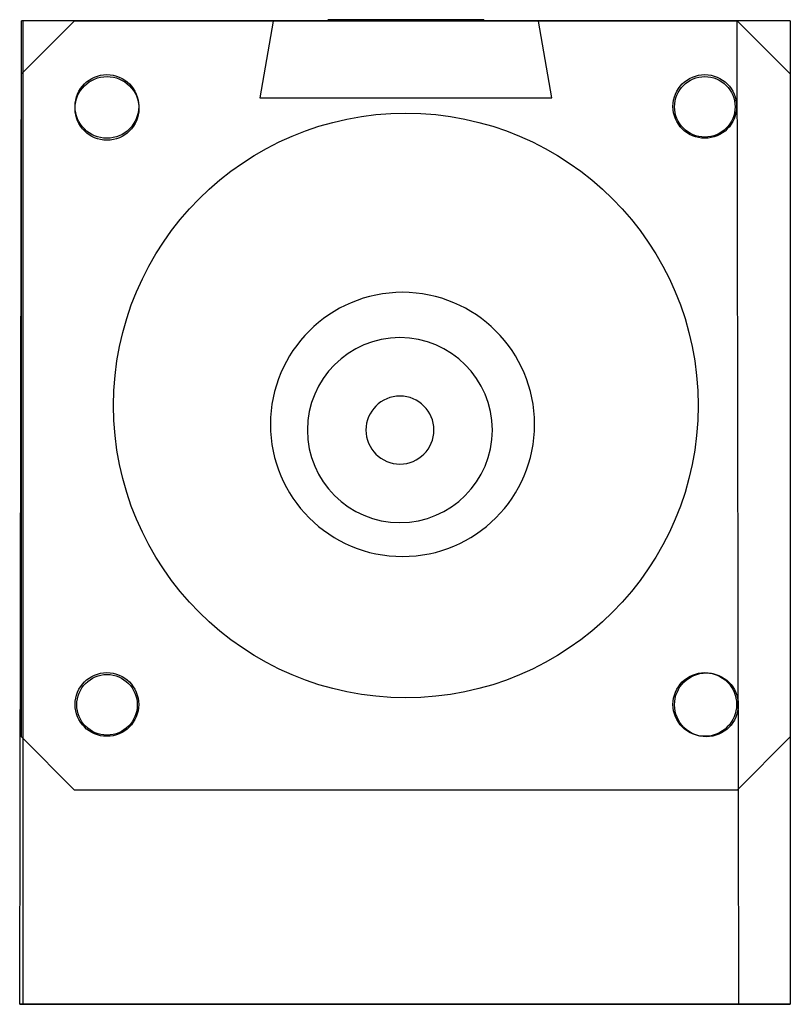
# Model space of a CAD drawing. Header units: millimetres. Extents: x 2149.83 to 2151.28, y 1359.25 to 1361.1.
import ezdxf

# ---------------------------------------------------------------- set-up
doc = ezdxf.new("R2010")
doc.units = ezdxf.units.MM
doc.header["$MEASUREMENT"] = 0
doc.layers.add('GASKET', color=4, linetype='Continuous', lineweight=25)
doc.layers.add('LEDY', color=2, linetype='Continuous', lineweight=35)
for name, color, linetype in [('LBRACKETTOP', 132, 'Continuous'), ('LEDG', 110, 'Continuous'), ('LEDR', 232, 'Continuous'), ('LENS', 20, 'Continuous'), ('SSBOTLBRK', 132, 'Continuous'), ('SScable', 7, 'Continuous')]:
    doc.layers.add(name, color=color, linetype=linetype)

msp = doc.modelspace()

# ---------------------------------------------------------------- linework, layer by layer
at = {"layer": 'GASKET'}
for p, q in [((2149.8291, 1360.9997), (2149.9289, 1361.0994)), ((2149.8291, 1360.9997), (2149.9289, 1361.0994)), ((2149.9289, 1361.0994), (2151.1761, 1361.0994)), ((2151.1761, 1361.0994), (2151.2759, 1360.9997)), ((2149.8291, 1359.7524), (2149.8291, 1360.9997)), ((2151.2759, 1360.9997), (2151.2759, 1359.7524)), ((2149.9289, 1359.6526), (2149.8291, 1359.7524)), ((2151.2759, 1359.7524), (2151.1761, 1359.6526)), ((2151.1761, 1359.6526), (2149.9289, 1359.6526))]:
    msp.add_line(p, q, dxfattribs=at)
for centre, radius in [((2149.99, 1360.9386), 0.0599), ((2151.115, 1360.9386), 0.0599), ((2150.5525, 1360.376), 0.55), ((2149.99, 1359.8135), 0.0599), ((2151.115, 1359.8135), 0.0599)]:
    msp.add_circle(centre, radius, dxfattribs=at)
at = {"layer": 'LBRACKETTOP'}
for p, q in [((2149.8259, 1359.2494, 77.3427), (2149.8291, 1361.0994, 77.3427)), ((2151.2759, 1361.0994, 77.3427), (2149.8291, 1361.0994, 77.3427)), ((2151.2759, 1361.0994, 77.3427), (2151.2759, 1359.2494, 77.3427)), ((2151.2759, 1359.2494, 77.3427), (2149.8259, 1359.2494, 77.3427)), ((2151.2759, 1359.2494, 78.7427), (2149.8259, 1359.2494, 78.7427)), ((2149.8259, 1359.2494, 78.7427), (2149.8259, 1359.2494, 77.3427)), ((2151.2759, 1359.2494, 77.3427), (2151.2759, 1359.2494, 78.7427))]:
    msp.add_line(p, q, dxfattribs=at)
at = {"layer": 'LBRACKETTOP', "extrusion": (0, -1, 0)}
for p, q in [((2149.8259, 1359.2494, 78.7427), (2149.8259, 1359.2494, 78.2427)), ((2149.8259, 1359.2494, 78.2427), (2149.8259, 1359.2494, 77.9297)), ((2150.5509, 1359.2494, 78.7427), (2150.1759, 1359.2494, 78.7427)), ((2150.3316, 1359.2494, 78.2427), (2150.7691, 1359.2494, 78.2427)), ((2150.3316, 1359.2494, 77.9297), (2150.7691, 1359.2494, 77.9297)), ((2150.5509, 1359.2494, 78.7427), (2150.9259, 1359.2494, 78.7427))]:
    msp.add_line(p, q, dxfattribs=at)
at = {"layer": 'LBRACKETTOP', "elevation": 78.7427}
for points in [[(2151.2759, 1359.2494), (2149.8259, 1359.2494), (2149.8259, 1359.2494), (2149.8259, 1359.2494)], [(2151.2759, 1359.2494), (2149.8259, 1359.2494)]]:
    msp.add_lwpolyline(points, dxfattribs=at)
at = {"layer": 'LBRACKETTOP'}
msp.add_polyline3d([(2151.2759, 1359.2494, 78.7427), (2149.8259, 1359.2494, 78.7427), (2149.8259, 1359.2494, 77.3427), (2151.2759, 1359.2494, 77.3427), (2151.2759, 1359.2494, 78.7427)], dxfattribs=at)
for centre, radius in [((2149.9902, 1360.9349, 77.4552), 0.06), ((2151.115, 1360.9379, 77.4552), 0.057), ((2149.9902, 1359.8129, 77.4552), 0.057), ((2151.118, 1359.8129, 77.4552), 0.06)]:
    msp.add_circle(centre, radius, dxfattribs=at)
at = {"layer": 'LBRACKETTOP', "extrusion": (0, -1, 0)}
for centre, start, end in [((2150.3316, 78.0862, -1359.2494), 90, 270), ((2150.7691, 78.0862, -1359.2494), 270, 90)]:
    msp.add_arc(centre, 0.1565, start, end, dxfattribs=at)
at = {"layer": 'LEDG', "extrusion": (0.000335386, 1, 0)}
msp.add_circle((-2150.0957, 76.6927, 1361.823), 0.1465, dxfattribs=at)
at = {"layer": 'LEDR', "extrusion": (0.000335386, 1, 0)}
msp.add_circle((-2150.0957, 76.3488, 1361.823), 0.1465, dxfattribs=at)
at = {"layer": 'LEDY', "extrusion": (0.000335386, 1, 0)}
msp.add_circle((-2150.0957, 77.0367, 1361.823), 0.1465, dxfattribs=at)
at = {"layer": 'LENS'}
for p, q in [((2150.3029, 1361.0991), (2150.2778, 1360.9549)), ((2150.8022, 1361.0989), (2150.3029, 1361.0991)), ((2150.8269, 1360.9545), (2150.8022, 1361.0989)), ((2150.2778, 1360.9549), (2150.8255, 1360.9546)), ((2150.8255, 1360.9546), (2150.8269, 1360.9545))]:
    msp.add_line(p, q, dxfattribs=at)
at = {"layer": 'SSBOTLBRK', "extrusion": (0, 1e-16, -1)}
for p, q in [((2149.8316, 1361.0994, -0.06), (2149.8316, 1359.2494, -0.06)), ((2151.1793, 1359.2494, -0.06), (2151.1761, 1361.0994, -0.06))]:
    msp.add_line(p, q, dxfattribs=at)
at = {"layer": 'SSBOTLBRK', "extrusion": (-1e-16, -1, -1e-16)}
for q in [(2150.0793, 1359.2494, -1.46), (2150.8293, 1359.2494, -1.46)]:
    msp.add_line((2150.4543, 1359.2494, -1.46), q, dxfattribs=at)
at = {"layer": 'SSBOTLBRK', "extrusion": (0, 1e-16, -1)}
msp.add_circle((-2150.5462, 1360.3404, 0.1726), 0.2485, dxfattribs=at)
at = {"layer": 'SScable', "extrusion": (0, 1e-16, -1)}
for centre, radius in [((-2150.5413, 1360.3297, 11.276), 0.174), ((-2150.5413, 1360.3297, 0.276), 0.0639)]:
    msp.add_circle(centre, radius, dxfattribs=at)

doc.saveas('drawing.dxf')
